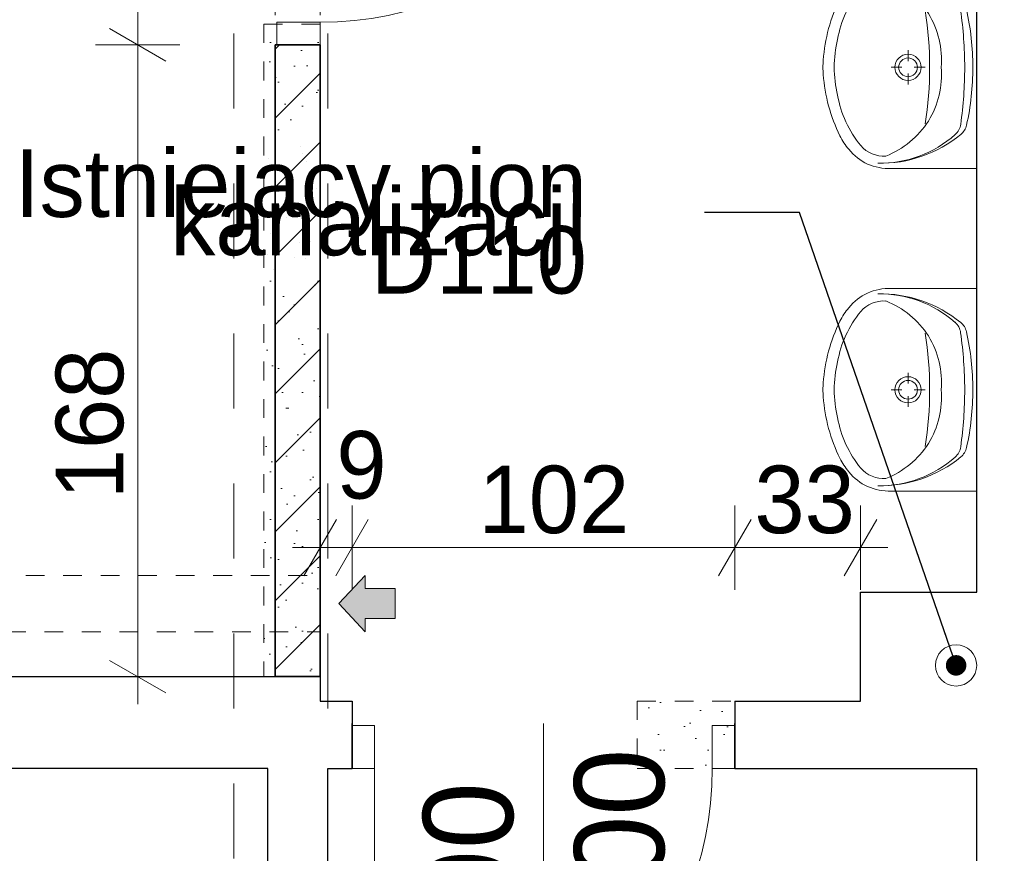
# Model space of a CAD drawing. Extents: x -145259 to -66341, y -2316 to 227384.
# Tile 9 of 141: x -123960 to -121336, y 57137 to 59361. Entities that reach past the tile are written whole.
import ezdxf

# ---------------------------------------------------------------- set-up
doc = ezdxf.new("R2010")
doc.units = 0
doc.header["$MEASUREMENT"] = 0
doc.linetypes.add('Hidden Line', pattern=[100, 50, -50])
doc.linetypes.add('Przerywana', pattern=[400, 200, -200])
for name, color, linetype, lineweight in [('Arch drzwi_Nr_Pióra__5', 7, 'Continuous', 13), ('Arch wymiary_Nr_Pióra__21', 7, 'Continuous', 13), ('Arch wymiary_Nr_Pióra__5', 7, 'Continuous', 13), ('Arch zmurowania_Nr_Pióra__21', 7, 'Continuous', 13), ('Arch zmurowania_Nr_Pióra__27', 7, 'Continuous', 35), ('Drzwi ArchiCAD_Nr_Pióra__27', 7, 'Continuous', 35), ('Drzwi ArchiCAD_Nr_Pióra__5', 7, 'Continuous', 13), ('Inwent kominy_Nr_Pióra__21', 7, 'Continuous', 13), ('INWENT OPISY_Nr_Pióra__21', 7, 'Continuous', 13), ('INWENT STROPY_Nr_Pióra__21', 7, 'Continuous', 13), ('INWENT wyposarzenie_Nr_Pióra__21', 7, 'Continuous', 13), ('INWENT.ŚCIANY_Nr_Pióra__1', 7, 'Continuous', 25)]:
    doc.layers.add(name, color=color, linetype=linetype, lineweight=lineweight)
for name, color, linetype, lineweight, true_color in [('Arch wyburzenia_Nr_Pióra__2', 7, 'Continuous', 13, 0x7f7f7f), ('INWENT kanalizacja_Nr_Pióra__118', 7, 'Continuous', 13, 0x573938), ('INWENT.ŚCIANY_Nr_Pióra__2', 7, 'Continuous', 13, 0x7f7f7f)]:
    doc.layers.add(name, color=color, linetype=linetype, lineweight=lineweight, true_color=true_color)
for name, color, linetype in [('Arch wymiary', 7, 'Continuous'), ('Arch zmurowania', 7, 'Continuous'), ('Drzwi ArchiCAD', 7, 'Continuous'), ('INWENT wyposarzenie', 7, 'Continuous')]:
    doc.layers.add(name, color=color, linetype=linetype)
doc.styles.add('GENERATED_STYLE_1', font='txt')
doc.styles.add('GENERATED_STYLE_4', font='txt')
doc.styles.add('GENERATED_STYLE_7', font='txt')
doc.dimstyles.new('GENERATED_STYLE__1', dxfattribs={"dimtxt": 179.999995, "dimasz": 114, "dimexe": 0.18, "dimexo": 0, "dimgap": 0.09, "dimtad": 1, "dimdec": 0, "dimlfac": 0.1, "dimzin": 0, "dimdsep": 46, "dimtxsty": 'GENERATED_STYLE_1', "dimblk": 'ARROWHEAD_2', "dimblk1": 'ARROWHEAD_2', "dimblk2": 'ARROWHEAD_2', "dimcen": 0.09, "dimclrd": 7, "dimclre": 7, "dimclrt": 7, "dimazin": 0, "dimtfac": 1, "dimtdec": 4, "dimtmove": 0, "dimatfit": 3, "dimfxl": 0, "dimtolj": 1, "dimtzin": 0, "dimarcsym": 0})
doc.dimstyles.new('GENERATED_STYLE__2', dxfattribs={"dimtxt": 179.999995, "dimasz": 114, "dimexe": 0.18, "dimexo": 0, "dimgap": 0.09, "dimtad": 1, "dimtih": 1, "dimtoh": 1, "dimdec": 0, "dimlfac": 0.1, "dimzin": 0, "dimdsep": 46, "dimtxsty": 'GENERATED_STYLE_1', "dimblk": 'ARROWHEAD_2', "dimblk1": 'ARROWHEAD_2', "dimblk2": 'ARROWHEAD_2', "dimcen": 0.09, "dimclrd": 7, "dimclre": 7, "dimclrt": 7, "dimazin": 0, "dimtfac": 1, "dimtdec": 4, "dimtmove": 0, "dimatfit": 3, "dimfxl": 0, "dimtolj": 1, "dimtzin": 0, "dimarcsym": 0})
doc.dimstyles.new('GENERATED_STYLE__3', dxfattribs={"dimtxt": 179.999995, "dimasz": 114, "dimexe": 0.18, "dimexo": 0, "dimgap": 0.09, "dimtad": 1, "dimtih": 1, "dimtoh": 1, "dimdec": 0, "dimlfac": 0.1, "dimzin": 0, "dimdsep": 46, "dimtxsty": 'GENERATED_STYLE_1', "dimblk": 'ARROWHEAD_2', "dimblk1": 'ARROWHEAD_2', "dimblk2": 'ARROWHEAD_2', "dimcen": 0.09, "dimclrd": 7, "dimclre": 7, "dimclrt": 7, "dimazin": 0, "dimtfac": 1, "dimtdec": 4, "dimtmove": 2, "dimatfit": 3, "dimfxl": 0, "dimtolj": 1, "dimtzin": 0, "dimarcsym": 0})
doc.dimstyles.new('GENERATED_STYLE__4', dxfattribs={"dimtxt": 179.999995, "dimasz": 114, "dimexe": 0.18, "dimexo": 0, "dimgap": 0.09, "dimtad": 1, "dimdec": 0, "dimlfac": 0.1, "dimzin": 0, "dimdsep": 46, "dimtxsty": 'GENERATED_STYLE_1', "dimblk": 'ARROWHEAD_2', "dimblk1": 'ARROWHEAD_2', "dimblk2": 'ARROWHEAD_2', "dimcen": 0.09, "dimclrd": 7, "dimclre": 7, "dimclrt": 7, "dimazin": 0, "dimtfac": 1, "dimtdec": 4, "dimtmove": 2, "dimatfit": 3, "dimfxl": 0, "dimtolj": 1, "dimtzin": 0, "dimarcsym": 0})
doc.dimstyles.new('GENERATED_STYLE__9', dxfattribs={"dimtxt": 0.18, "dimasz": 109.44, "dimexe": 0.18, "dimexo": 0.0625, "dimgap": 0.09, "dimtad": 0, "dimtih": 1, "dimtoh": 1, "dimdec": 4, "dimzin": 0, "dimdsep": 46, "dimcen": 0.09, "dimadec": 0, "dimazin": 0, "dimtfac": 1, "dimtdec": 4, "dimtmove": 0, "dimatfit": 3, "dimldrblk": 'ARROWHEAD_11', "dimfxl": 0, "dimtolj": 1, "dimtzin": 0, "dimarcsym": 0})
pattern_1 = [(45, (0, 200), (-63.63961, 63.63961), [0, -60, 0, -90]), (110, (200, 200), (84.572336, 30.78181), [0, -44, 0, -76])]
pattern_2 = [(45, (0, 0), (-91.92388, 91.92388), [])]

# ---------------------------------------------------------------- blocks, each defined once
blk = doc.blocks.new('D1 Drzwi proste 14_8')
at = {"layer": 'Drzwi ArchiCAD_Nr_Pióra__27', "linetype": 'Continuous'}
for p, q in [((-510, 0), (-510, -115)), ((510, 0), (510, -115))]:
    blk.add_line(p, q, dxfattribs=at)
at = {"layer": 'Drzwi ArchiCAD_Nr_Pióra__5', "linetype": 'Continuous'}
for p, q in [((450, 0), (450, 900)), ((-450, 0), (-510, 0)), ((-510, 0), (-510, -115)), ((-450, -115), (-450, 0)), ((510, 0), (450, 0)), ((450, 0), (450, -115)), ((510, -115), (510, 0)), ((-510, -115), (-450, -115)), ((450, -115), (510, -115))]:
    blk.add_line(p, q, dxfattribs=at)
blk.add_arc((450, 0), 900, 90, 180, dxfattribs=at)
blk = doc.blocks.new('Ściana_100', base_point=(-123073.7, 57483.6))
at = {"layer": 'Arch zmurowania_Nr_Pióra__27', "linetype": 'Continuous'}
for p, q in [((-123073.7, 57478.6), (-123073.7, 57483.6)), ((-123073.7, 57363.6), (-123073.7, 57478.6)), ((-122053.7, 57478.6), (-122053.7, 57483.6)), ((-122053.7, 57363.6), (-122053.7, 57478.6))]:
    blk.add_line(p, q, dxfattribs=at)
at = {"layer": 'Drzwi ArchiCAD', "color": 8, "linetype": 'Continuous', "lineweight": 13, "true_color": 0x7f7f7f, "zscale": 1000, "rotation": 180}
blk.add_blockref('D1 Drzwi proste 14_8', (-122563.7, 57363.6), dxfattribs=at)
blk = doc.blocks.new('D1 Drzwi proste 14_9')
at = {"layer": 'Drzwi ArchiCAD_Nr_Pióra__27', "linetype": 'Continuous'}
for p, q in [((-510, 0), (-510, -115)), ((510, 0), (510, -115))]:
    blk.add_line(p, q, dxfattribs=at)
at = {"layer": 'Drzwi ArchiCAD_Nr_Pióra__5', "linetype": 'Continuous'}
for p, q in [((450, 0), (450, 900)), ((-450, 0), (-510, 0)), ((-510, 0), (-510, -115)), ((-450, -115), (-450, 0)), ((510, 0), (450, 0)), ((450, 0), (450, -115)), ((510, -115), (510, 0)), ((-510, -115), (-450, -115)), ((450, -115), (510, -115))]:
    blk.add_line(p, q, dxfattribs=at)
blk.add_arc((450, 0), 900, 90, 180, dxfattribs=at)
blk = doc.blocks.new('Ściana_101', base_point=(-123279, 60713.6))
at = {"layer": 'Arch zmurowania_Nr_Pióra__21', "linetype": 'Continuous'}
h = blk.add_hatch(dxfattribs=at)
h.set_pattern_fill('Common_Brick', color=256, style=0, pattern_type=2)
h.set_pattern_definition(pattern_2)
h.paths.add_polyline_path([(-123279, 60713.6), (-123279, 60313.6), (-123274, 60313.6), (-123159, 60313.6), (-123159, 60713.6)], flags=0)
h = blk.add_hatch(dxfattribs=at)
h.set_pattern_fill('Common_Brick', color=256, style=0, pattern_type=2)
h.set_pattern_definition(pattern_2)
h.paths.add_polyline_path([(-123279, 57608.6), (-123159, 57608.6), (-123159, 59293.6), (-123274, 59293.6), (-123279, 59293.6)], flags=0)
at = {"layer": 'Arch zmurowania_Nr_Pióra__27', "linetype": 'Continuous'}
for p, q in [((-123279, 60713.6), (-123279, 60313.6)), ((-123159, 60713.6), (-123279, 60713.6)), ((-123159, 60313.6), (-123159, 60713.6)), ((-123274, 60313.6), (-123279, 60313.6)), ((-123159, 60313.6), (-123274, 60313.6)), ((-123274, 59293.6), (-123279, 59293.6)), ((-123279, 59293.6), (-123279, 57608.6)), ((-123159, 59293.6), (-123274, 59293.6)), ((-123159, 57608.6), (-123159, 59293.6)), ((-123279, 57608.6), (-123159, 57608.6))]:
    blk.add_line(p, q, dxfattribs=at)
at = {"layer": 'Drzwi ArchiCAD', "color": 8, "linetype": 'Continuous', "lineweight": 13, "true_color": 0x7f7f7f, "xscale": -1, "zscale": 1000, "rotation": -90.00000000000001}
blk.add_blockref('D1 Drzwi proste 14_9', (-123159, 59803.6), dxfattribs=at)
blk = doc.blocks.new('Symbol Umywalka 14_13', base_point=(-121818.8, 58103.6))
at = {"layer": 'INWENT wyposarzenie_Nr_Pióra__21', "linetype": 'Continuous'}
for p, q in [((-121408.7, 58643.6), (-121637.2, 58643.6)), ((-121408.7, 58103.6), (-121408.7, 58643.6)), ((-121408.7, 58458.7), (-121408.7, 58288.5)), ((-121592.1, 58419), (-121592.1, 58390.2)), ((-121608.7, 58373.5), (-121637.5, 58373.5)), ((-121546.6, 58373.5), (-121575.4, 58373.5)), ((-121592.1, 58356.8), (-121592.1, 58328)), ((-121408.7, 58103.6), (-121637.2, 58103.6))]:
    blk.add_line(p, q, dxfattribs=at)
for radius in [35, 25]:
    blk.add_circle((-121592.1, 58373.5), radius, dxfattribs=at)
for centre, radius, start, end in [((-121643.1, 58506.4), 137.4, 87.5448, 141.2546), ((-121666.7, 58290.1), 339.6, 50.7422, 90.9847), ((-121668.6, 58324.5), 305.1, 48.602, 90.7542), ((-121656.9, 58529.6), 80.9, 86.0694, 139.1984), ((-121739.8, 58386.5), 240.7, 32.8442, 68.4481), ((-121491.4, 58397), 293, 140.7149, 170.0022), ((-121584.2, 58459.3), 212.8, 141.3152, 152.8429), ((-121375.1, 58359.9), 444.2, 153.7403, 175.7948), ((-121496.5, 58519.7), 45, 7.9079, 48.602), ((-121480.3, 58518.2), 45, 12.7715, 50.7422), ((-122519.5, 58373.6), 984.9, 351.1734, 8.8204), ((-121743.6, 58392.9), 240.6, 355.394, 31.0561), ((-122594.8, 58367.1), 1153.8, 0.3225, 7.9079), ((-122095.6, 58378.7), 675.9, 359.5672, 12.7715), ((-121472.1, 58373.6), 316.7, 166.4334, 193.5666), ((-121548.8, 58373.6), 270, 175.9876, 184.0124), ((-121743.6, 58354.3), 240.6, 328.9439, 4.606), ((-122594.8, 58378.8), 1153.8, 352.1696, 359.755), ((-122095.6, 58367.8), 675.9, 347.306, 0.5103), ((-121375.1, 58387.3), 444.2, 184.2052, 206.2597), ((-121491.4, 58350.2), 293, 189.9978, 219.2851), ((-121739.8, 58360.7), 240.7, 291.5519, 327.1558), ((-121496.4, 58227.7), 45, 311.4755, 352.1696), ((-121480.1, 58229.2), 45, 309.3352, 347.306), ((-121584.2, 58287.9), 212.8, 207.1571, 218.6848), ((-121666.8, 58457.1), 339.6, 269.0928, 309.3352), ((-121668.6, 58422.6), 305.1, 269.3233, 311.4755), ((-121643.1, 58240.8), 137.4, 218.7454, 272.4552), ((-121656.9, 58217.6), 80.9, 220.8016, 273.9306)]:
    blk.add_arc(centre, radius, start, end, dxfattribs=at)
blk = doc.blocks.new('Symbol Umywalka 14_21', base_point=(-121818.8, 58963.6))
at = {"layer": 'INWENT wyposarzenie_Nr_Pióra__21', "linetype": 'Continuous'}
for p, q in [((-121408.7, 59503.6), (-121637.2, 59503.6)), ((-121408.7, 58963.6), (-121408.7, 59503.6)), ((-121408.7, 59318.7), (-121408.7, 59148.5)), ((-121592.1, 59279), (-121592.1, 59250.2)), ((-121608.7, 59233.5), (-121637.5, 59233.5)), ((-121546.6, 59233.5), (-121575.4, 59233.5)), ((-121592.1, 59216.8), (-121592.1, 59188)), ((-121408.7, 58963.6), (-121637.2, 58963.6))]:
    blk.add_line(p, q, dxfattribs=at)
for radius in [35, 25]:
    blk.add_circle((-121592.1, 59233.5), radius, dxfattribs=at)
for centre, radius, start, end in [((-121643.1, 59366.4), 137.4, 87.5448, 141.2546), ((-121666.7, 59150.1), 339.6, 50.7422, 90.9847), ((-121668.6, 59184.5), 305.1, 48.602, 90.7542), ((-121656.9, 59389.6), 80.9, 86.0694, 139.1984), ((-121739.8, 59246.5), 240.7, 32.8442, 68.4481), ((-121491.4, 59257), 293, 140.7149, 170.0022), ((-121584.2, 59319.3), 212.8, 141.3152, 152.8429), ((-121375.1, 59219.9), 444.2, 153.7403, 175.7948), ((-121496.5, 59379.7), 45, 7.9079, 48.602), ((-121480.3, 59378.2), 45, 12.7715, 50.7422), ((-122519.5, 59233.6), 984.9, 351.1734, 8.8204), ((-122594.8, 59227.1), 1153.8, 0.3225, 7.9079), ((-122095.6, 59238.7), 675.9, 359.5672, 12.7715), ((-121743.6, 59252.9), 240.6, 355.394, 31.0561), ((-121472.1, 59233.6), 316.7, 166.4334, 193.5666), ((-121548.8, 59233.6), 270, 175.9876, 184.0124), ((-121743.6, 59214.3), 240.6, 328.9439, 4.606), ((-122594.8, 59238.8), 1153.8, 352.1696, 359.755), ((-122095.6, 59227.8), 675.9, 347.306, 0.5103), ((-121375.1, 59247.3), 444.2, 184.2052, 206.2597), ((-121491.4, 59210.2), 293, 189.9978, 219.2851), ((-121739.8, 59220.7), 240.7, 291.5519, 327.1558), ((-121496.4, 59087.7), 45, 311.4755, 352.1696), ((-121480.1, 59089.2), 45, 309.3352, 347.306), ((-121584.2, 59147.9), 212.8, 207.1571, 218.6848), ((-121666.8, 59317.1), 339.6, 269.0928, 309.3352), ((-121668.6, 59282.6), 305.1, 269.3233, 311.4755), ((-121656.9, 59077.6), 80.9, 220.8016, 273.9306), ((-121643.1, 59100.8), 137.4, 218.7454, 272.4552)]:
    blk.add_arc(centre, radius, start, end, dxfattribs=at)
blk = doc.blocks.new('*D1275')
at = {"layer": 'Arch wymiary_Nr_Pióra__5', "linetype": 'Continuous'}
for p, q in [((-126488.7, 59372.4), (-126488.7, 59597.4)), ((-126308.7, 59372.4), (-126308.7, 59597.4)), ((-126445.4, 59559.9), (-126532, 59409.9)), ((-126265.4, 59559.9), (-126352, 59409.9)), ((-126562.1, 59484.9), (-126488.7, 59484.9)), ((-126488.7, 59484.9), (-126308.7, 59484.9))]:
    blk.add_line(p, q, dxfattribs=at)
at = {"layer": 'Arch wymiary_Nr_Pióra__21', "char_height": 180, "attachment_point": 7, "style": 'GENERATED_STYLE_1'}
for s, insert in [('{18}', (-126762.5, 59520.9)), ('{140}', (-125838, 59520.9)), ('{1}', (-125065, 59520.9)), ('{162}', (-124374.7, 59520.9)), ('{12}', (-123552.7, 59520.9)), ('{175}', (-122456.7, 59520.9))]:
    blk.add_mtext(s, dxfattribs=dict(at, insert=insert))
blk = doc.blocks.new('ARROWHEAD_2')
at = {"color": 0, "linetype": 'Continuous', "lineweight": 0}
for p, q in [((-0.378, -0.655), (0.378, 0.655)), ((0, 0), (-1, 0))]:
    blk.add_line(p, q, dxfattribs=at)
blk = doc.blocks.new('*D1278')
at = {"layer": 'Arch wymiary_Nr_Pióra__5', "linetype": 'Continuous'}
for p, q in [((-124894.4, 59372.4), (-124894.4, 59597.4)), ((-123279, 59372.4), (-123279, 59597.4)), ((-124949.7, 59409.9), (-124863.1, 59559.9)), ((-124851.1, 59559.9), (-124937.7, 59409.9)), ((-123235.7, 59559.9), (-123322.3, 59409.9)), ((-124894.4, 59484.9), (-123279, 59484.9))]:
    blk.add_line(p, q, dxfattribs=at)
at = {"layer": 'Arch wymiary_Nr_Pióra__21', "char_height": 180, "attachment_point": 7, "style": 'GENERATED_STYLE_1'}
for s, insert in [('{18}', (-126762.5, 59520.9)), ('{140}', (-125838, 59520.9)), ('{1}', (-125065, 59520.9)), ('{162}', (-124374.7, 59520.9)), ('{12}', (-123552.7, 59520.9)), ('{175}', (-122456.7, 59520.9))]:
    blk.add_mtext(s, dxfattribs=dict(at, insert=insert))
blk = doc.blocks.new('*D1279')
at = {"layer": 'Arch wymiary_Nr_Pióra__5', "linetype": 'Continuous'}
for p, q in [((-123279, 59372.4), (-123279, 59597.4)), ((-123159, 59372.4), (-123159, 59597.4)), ((-123235.7, 59559.9), (-123322.3, 59409.9)), ((-123115.7, 59559.9), (-123202.3, 59409.9)), ((-123279, 59484.9), (-123159, 59484.9))]:
    blk.add_line(p, q, dxfattribs=at)
at = {"layer": 'Arch wymiary_Nr_Pióra__21', "char_height": 180, "attachment_point": 7, "style": 'GENERATED_STYLE_1'}
for s, insert in [('{18}', (-126762.5, 59520.9)), ('{140}', (-125838, 59520.9)), ('{1}', (-125065, 59520.9)), ('{162}', (-124374.7, 59520.9)), ('{12}', (-123552.7, 59520.9)), ('{175}', (-122456.7, 59520.9))]:
    blk.add_mtext(s, dxfattribs=dict(at, insert=insert))
blk = doc.blocks.new('*D1280')
at = {"layer": 'Arch wymiary_Nr_Pióra__5', "linetype": 'Continuous'}
for p, q in [((-123159, 59372.4), (-123159, 59597.4)), ((-121408.9, 59372.4), (-121408.9, 59597.4)), ((-123115.7, 59559.9), (-123202.3, 59409.9)), ((-121452.2, 59409.9), (-121365.6, 59559.9)), ((-123159, 59484.9), (-121408.9, 59484.9)), ((-121408.9, 59484.9), (-121335.6, 59484.9))]:
    blk.add_line(p, q, dxfattribs=at)
at = {"layer": 'Arch wymiary_Nr_Pióra__21', "char_height": 180, "attachment_point": 7, "style": 'GENERATED_STYLE_1'}
for s, insert in [('{18}', (-126762.5, 59520.9)), ('{140}', (-125838, 59520.9)), ('{1}', (-125065, 59520.9)), ('{162}', (-124374.7, 59520.9)), ('{12}', (-123552.7, 59520.9)), ('{175}', (-122456.7, 59520.9))]:
    blk.add_mtext(s, dxfattribs=dict(at, insert=insert))
blk = doc.blocks.new('*D1288')
at = {"layer": 'Arch wymiary_Nr_Pióra__5', "linetype": 'Continuous'}
for p, q in [((-123720.1, 59336.9), (-123570.1, 59250.3)), ((-123532.6, 59293.6), (-123757.6, 59293.6)), ((-123645.1, 57608.6), (-123645.1, 59293.6)), ((-123720.1, 57651.9), (-123570.1, 57565.3)), ((-123532.6, 57608.6), (-123757.6, 57608.6)), ((-123645.1, 57535.3), (-123645.1, 57608.6))]:
    blk.add_line(p, q, dxfattribs=at)
at = {"layer": 'Arch wymiary_Nr_Pióra__21', "char_height": 180, "attachment_point": 7, "rotation": 90, "style": 'GENERATED_STYLE_1'}
for s, insert in [('{40}', (-123681.1, 60398.4)), ('{102}', (-123681.1, 59630.8)), ('{168}', (-123681.1, 58081.7))]:
    blk.add_mtext(s, dxfattribs=dict(at, insert=insert))
blk = doc.blocks.new('*D1289')
at = {"layer": 'Arch wymiary_Nr_Pióra__5', "linetype": 'Continuous'}
for p, q in [((-123720.1, 60356.9), (-123570.1, 60270.3)), ((-123532.6, 60313.6), (-123757.6, 60313.6)), ((-123645.1, 59293.6), (-123645.1, 60313.6)), ((-123720.1, 59336.9), (-123570.1, 59250.3)), ((-123532.6, 59293.6), (-123757.6, 59293.6))]:
    blk.add_line(p, q, dxfattribs=at)
at = {"layer": 'Arch wymiary_Nr_Pióra__21', "char_height": 180, "attachment_point": 7, "rotation": 90, "style": 'GENERATED_STYLE_1'}
for s, insert in [('{40}', (-123681.1, 60398.4)), ('{102}', (-123681.1, 59630.8)), ('{168}', (-123681.1, 58081.7))]:
    blk.add_mtext(s, dxfattribs=dict(at, insert=insert))
blk = doc.blocks.new('*D1290')
at = {"layer": 'Arch wymiary_Nr_Pióra__5', "linetype": 'Continuous'}
for p, q in [((-123645.1, 60713.6), (-123645.1, 60787)), ((-123570.1, 60670.3), (-123720.1, 60756.9)), ((-123532.6, 60713.6), (-123757.6, 60713.6)), ((-123645.1, 60313.6), (-123645.1, 60713.6)), ((-123720.1, 60356.9), (-123570.1, 60270.3)), ((-123532.6, 60313.6), (-123757.6, 60313.6))]:
    blk.add_line(p, q, dxfattribs=at)
at = {"layer": 'Arch wymiary_Nr_Pióra__21', "char_height": 180, "attachment_point": 7, "rotation": 90, "style": 'GENERATED_STYLE_1'}
for s, insert in [('{40}', (-123681.1, 60398.4)), ('{102}', (-123681.1, 59630.8)), ('{168}', (-123681.1, 58081.7))]:
    blk.add_mtext(s, dxfattribs=dict(at, insert=insert))
blk = doc.blocks.new('*D1334')
at = {"layer": 'Arch wymiary_Nr_Pióra__5', "linetype": 'Continuous'}
for p, q in [((-123159, 57840.2), (-123159, 58065.2)), ((-123074, 57840.2), (-123074, 58065.2)), ((-123115.7, 58027.7), (-123202.3, 57877.7)), ((-123030.7, 58027.7), (-123117.3, 57877.7)), ((-123232.3, 57952.7), (-123159, 57952.7)), ((-123159, 57952.7), (-123074, 57952.7))]:
    blk.add_line(p, q, dxfattribs=at)
at = {"layer": 'Arch wymiary_Nr_Pióra__21', "char_height": 180, "attachment_point": 7, "style": 'GENERATED_STYLE_1'}
for s, insert in [('{9}', (-123115.8, 58080.9)), ('{102}', (-122736.7, 57988.7)), ('{33}', (-122001.6, 57988.7))]:
    blk.add_mtext(s, dxfattribs=dict(at, insert=insert))
blk = doc.blocks.new('*D1335')
at = {"layer": 'Arch wymiary_Nr_Pióra__5', "linetype": 'Continuous'}
for p, q in [((-123074, 57840.2), (-123074, 58065.2)), ((-122053.8, 57840.2), (-122053.8, 58065.2)), ((-123030.7, 58027.7), (-123117.3, 57877.7)), ((-122010.5, 58027.7), (-122097.1, 57877.7)), ((-123074, 57952.7), (-122053.8, 57952.7))]:
    blk.add_line(p, q, dxfattribs=at)
at = {"layer": 'Arch wymiary_Nr_Pióra__21', "char_height": 180, "attachment_point": 7, "style": 'GENERATED_STYLE_1'}
for s, insert in [('{9}', (-123115.8, 58080.9)), ('{102}', (-122736.7, 57988.7)), ('{33}', (-122001.6, 57988.7))]:
    blk.add_mtext(s, dxfattribs=dict(at, insert=insert))
blk = doc.blocks.new('*D1336')
at = {"layer": 'Arch wymiary_Nr_Pióra__5', "linetype": 'Continuous'}
for p, q in [((-122053.8, 57840.2), (-122053.8, 58065.2)), ((-121719, 57840.2), (-121719, 58065.2)), ((-122010.5, 58027.7), (-122097.1, 57877.7)), ((-121762.3, 57877.7), (-121675.7, 58027.7)), ((-122053.8, 57952.7), (-121719, 57952.7)), ((-121719, 57952.7), (-121645.6, 57952.7))]:
    blk.add_line(p, q, dxfattribs=at)
at = {"layer": 'Arch wymiary_Nr_Pióra__21', "char_height": 180, "attachment_point": 7, "style": 'GENERATED_STYLE_1'}
for s, insert in [('{9}', (-123115.8, 58080.9)), ('{102}', (-122736.7, 57988.7)), ('{33}', (-122001.6, 57988.7))]:
    blk.add_mtext(s, dxfattribs=dict(at, insert=insert))
blk = doc.blocks.new('ARROWHEAD_11')
at = {"color": 0, "linetype": 'Continuous', "lineweight": 0}
blk.add_line((0, 0), (-1, 0), dxfattribs=at)
at = {"color": 0, "linetype": 'Continuous', "lineweight": 0, "const_width": 0.25, "flags": 128}
blk.add_lwpolyline([(-0.125, 0, 1), (0.125, 0, 1)], format="xyb", close=True, dxfattribs=at)

msp = doc.modelspace()

# ---------------------------------------------------------------- hatches: boundary and pattern name
at = {"layer": 'Arch wyburzenia_Nr_Pióra__2', "linetype": 'Continuous'}
h = msp.add_hatch(dxfattribs=at)
h.set_pattern_fill('Cut_Stone', color=256, style=0, pattern_type=2)
h.set_pattern_definition(pattern_1)
h.paths.add_polyline_path([(-123309, 57608.6), (-123159, 57608.6), (-123158.8, 59348.6), (-123308.8, 59348.6)], flags=0)
h = msp.add_hatch(dxfattribs=at)
h.set_pattern_fill('Cut_Stone', color=256, style=0, pattern_type=2)
h.set_pattern_definition(pattern_1)
h.paths.add_polyline_path([(-122313.7, 57363.6), (-122053.8, 57363.6), (-122053.8, 57543.6), (-122313.7, 57543.6)], flags=0)
at = {"layer": 'Inwent kominy_Nr_Pióra__21', "linetype": 'Continuous'}
msp.add_hatch(color=256, dxfattribs=at).paths.add_polyline_path([(-123039, 57728.3), (-123039, 57763.3), (-122959, 57763.3), (-122959, 57843.3), (-123039, 57843.3), (-123039, 57878.3), (-123109, 57803.3)], flags=0)

# ---------------------------------------------------------------- linework, layer by layer
at = {"layer": 'Arch drzwi_Nr_Pióra__5', "linetype": 'Continuous'}
msp.add_line((-122563.7, 57483.6), (-122563.7, 56813.6), dxfattribs=at)
at = {"layer": 'INWENT kanalizacja_Nr_Pióra__118', "linetype": 'Continuous'}
msp.add_circle((-121464, 57638.6), 55, dxfattribs=at)
at = {"layer": 'Inwent kominy_Nr_Pióra__21', "linetype": 'Hidden Line'}
for p, q in [((-125343.7, 57878.3), (-123159, 57878.3)), ((-125193.7, 57728.3), (-123159, 57728.3))]:
    msp.add_line(p, q, dxfattribs=at)
at = {"layer": 'Inwent kominy_Nr_Pióra__21', "linetype": 'Continuous'}
for p, q in [((-123109, 57803.3), (-123039, 57878.3)), ((-123039, 57843.3), (-123039, 57878.3)), ((-122959, 57843.3), (-123039, 57843.3)), ((-122959, 57763.3), (-122959, 57843.3)), ((-123109, 57803.3), (-123039, 57728.3)), ((-123039, 57763.3), (-122959, 57763.3)), ((-123039, 57763.3), (-123039, 57728.3))]:
    msp.add_line(p, q, dxfattribs=at)
at = {"layer": 'INWENT STROPY_Nr_Pióra__21', "linetype": 'Przerywana'}
for p, q in [((-123388.7, 54723.6), (-123388.7, 60893.6)), ((-123138.7, 54723.6), (-123138.7, 60893.6))]:
    msp.add_line(p, q, dxfattribs=at)
at = {"layer": 'INWENT.ŚCIANY_Nr_Pióra__1', "linetype": 'Continuous'}
for p, q in [((-121409, 57833.6), (-121408.7, 60893.6)), ((-121719, 57543.6), (-121719, 57833.6)), ((-121719, 57833.6), (-121409, 57833.6)), ((-124648.7, 57608.6), (-123159, 57608.6)), ((-123159, 57608.6), (-123159, 57543.6)), ((-123159, 57543.6), (-123074, 57543.6)), ((-123074, 57543.6), (-123073.7, 57363.6)), ((-122053.8, 57543.6), (-122053.5, 57363.6)), ((-122053.8, 57543.6), (-121719, 57543.6)), ((-123298.7, 57363.6), (-124998.7, 57363.6)), ((-123298.7, 56623.6), (-123298.7, 57363.6)), ((-123138.7, 57363.6), (-123073.7, 57363.6)), ((-123138.7, 56623.6), (-123138.7, 57363.6)), ((-122053.5, 57363.6), (-121408.7, 57363.6)), ((-121408.7, 55843.6), (-121408.7, 57363.6))]:
    msp.add_line(p, q, dxfattribs=at)
at = {"layer": 'INWENT.ŚCIANY_Nr_Pióra__2', "linetype": 'Hidden Line'}
for p, q in [((-123308.8, 59348.6), (-123309, 57608.6)), ((-123308.8, 59348.6), (-123158.8, 59348.6)), ((-123158.8, 59348.6), (-123159, 57608.6)), ((-122314, 57543.6), (-122313.7, 57363.6)), ((-122314, 57543.6), (-122053.8, 57543.6)), ((-122313.7, 57363.6), (-122053.5, 57363.6))]:
    msp.add_line(p, q, dxfattribs=at)

# ---------------------------------------------------------------- block references
at = {"layer": 'Arch zmurowania'}
for name, p in [('Ściana_101', (-123279, 60713.6)), ('Ściana_100', (-123073.7, 57483.6))]:
    msp.add_blockref(name, p, dxfattribs=at)
at = {"layer": 'INWENT wyposarzenie', "color": 104, "linetype": 'Continuous', "lineweight": 20, "true_color": 0x029e21}
for name, p in [('Symbol Umywalka 14_21', (-121818.8, 58963.6)), ('Symbol Umywalka 14_13', (-121818.8, 58103.6))]:
    msp.add_blockref(name, p, dxfattribs=at)

# ---------------------------------------------------------------- texts
at = {"layer": 'Arch drzwi_Nr_Pióra__5', "linetype": 'Continuous', "insert": (-122884.8, 57148.6), "char_height": 240, "width": 1346.334, "attachment_point": 2, "rotation": 90, "line_spacing_factor": 1.007146, "style": 'GENERATED_STYLE_7'}
msp.add_mtext('{90\\P200}', dxfattribs=at)
at = {"layer": 'INWENT OPISY_Nr_Pióra__21', "linetype": 'Continuous', "insert": (-122448.1, 58821), "char_height": 180, "width": 1570.45, "attachment_point": 6, "line_spacing_factor": 0.340614, "style": 'GENERATED_STYLE_4'}
msp.add_mtext('{Istniejacy pion\\Pkanalizacji D110 }', dxfattribs=at)

# ---------------------------------------------------------------- dimensions: what is measured, and where the dimension line sits
at = {"layer": 'Arch wymiary', "linetype": 'Continuous'}
for base, p1, p2, dimstyle, picture, middle in [((-123645.1, 57608.6), (-123279, 60313.6), (-123688.7, 60713.6), 'GENERATED_STYLE__1', '*D1290', (-123771.1, 60535)), ((-123645.096, 57608.6348), (-123576.6809, 57608.6348), (-123278.9765, 59293.6027), 'GENERATED_STYLE__4', '*D1288', (-123771.096, 58286.549)), ((-123645.1, 57608.6), (-123279, 59293.6), (-123279, 60313.6), 'GENERATED_STYLE__1', '*D1289', (-123771.1, 59835.7))]:
    dim = msp.add_linear_dim(base=base, p1=p1, p2=p2, angle=90, dimstyle=dimstyle, dxfattribs=at)
    dim.commit()
    dim.dimension.update_dxf_attribs({"geometry": picture, "text_midpoint": middle})
for base, p1, p2, dimstyle, picture, middle in [((-126488.7, 59484.9), (-126488.7, 59266.1), (-126308.7, 59720.6), 'GENERATED_STYLE__2', '*D1275', (-126625.9, 59610.9)), ((-126488.7, 59484.9), (-124894.4, 59720.6), (-123279, 59161.1), 'GENERATED_STYLE__2', '*D1278', (-124169.8, 59610.9)), ((-126488.7, 59484.9), (-123279, 59161.1), (-123159, 59161.1), 'GENERATED_STYLE__2', '*D1279', (-123416.1, 59610.9)), ((-126488.7, 59484.9), (-123159, 59161.1), (-121408.9, 58785.1), 'GENERATED_STYLE__2', '*D1280', (-122251.8, 59610.9)), ((-123158.9811969, 57952.7034198), (-123158.9811969, 57543.5997678), (-123073.9811969, 57543.5997678), 'GENERATED_STYLE__3', '*D1334', (-123047.4875478, 58170.9304358)), ((-123159, 57952.7), (-123074, 57543.6), (-122053.8, 57543.6), 'GENERATED_STYLE__2', '*D1335', (-122531.8, 58078.7)), ((-123159, 57952.7), (-122053.8, 57543.6), (-121719, 57543.6), 'GENERATED_STYLE__2', '*D1336', (-121865, 58078.7))]:
    dim = msp.add_linear_dim(base=base, p1=p1, p2=p2, dimstyle=dimstyle, dxfattribs=at)
    dim.commit()
    dim.dimension.update_dxf_attribs({"geometry": picture, "text_midpoint": middle})

# ---------------------------------------------------------------- leaders
at = {"layer": 'INWENT OPISY_Nr_Pióra__21', "linetype": 'Continuous', "annotation_type": 0, "has_hookline": 1, "hookline_direction": 1, "text_width": 1328.6}
msp.add_leader([(-121464, 57638.6), (-121881.6, 58846.7), (-122134.2, 58846.7)], dimstyle='GENERATED_STYLE__9', dxfattribs=at)

doc.saveas('drawing.dxf')
